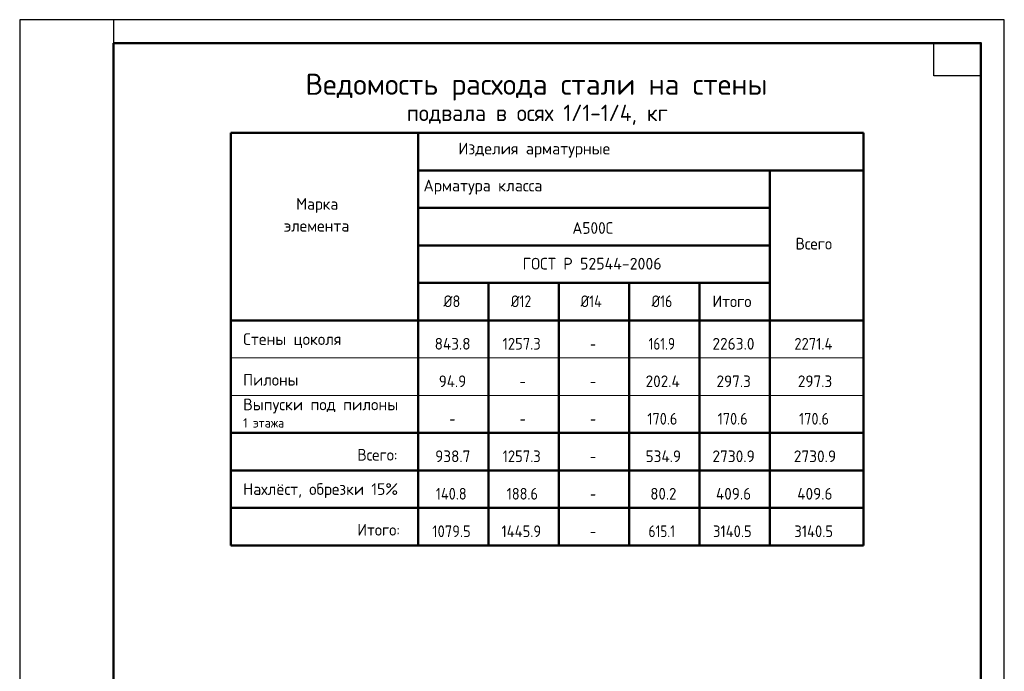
# Model space of a CAD drawing. Header units: millimetres. Extents: x 0 to 21000, y 0 to 29700.
# Tile 2 of 2: x 0 to 21000, y 15797 to 29700. Entities that reach past the tile are written whole.
import ezdxf

# ---------------------------------------------------------------- set-up
doc = ezdxf.new("R2010")
doc.units = ezdxf.units.MM
doc.layers.add('Standard', color=7, linetype='Continuous', lineweight=25)
doc.styles.add('ISOCPEUR', font='txt')

msp = doc.modelspace()

# ---------------------------------------------------------------- linework, layer by layer
at = {"layer": 'Standard', "color": 7, "linetype": 'Continuous', "lineweight": 25, "transparency": 33554687}
msp.add_line((2000, 29200), (2000, 1058), dxfattribs=at)
at = {"layer": 'Standard', "color": 7, "linetype": 'Continuous', "lineweight": 35, "transparency": 33554687}
for p, q in [((20500, 27600), (20500, 20500)), ((20500, 27200), (20500, 20100)), ((8500, 19283), (4500, 19283)), ((18000, 19283), (8500, 19283))]:
    msp.add_line(p, q, dxfattribs=at)
at = {"layer": 'Standard', "color": 7, "linetype": 'Continuous', "lineweight": 50, "transparency": 33554687}
for p, q in [((4500, 27283), (18000, 27283)), ((4500, 27283), (4500, 18483)), ((8500, 27283), (8500, 18483)), ((18000, 27283), (18000, 20883)), ((18000, 27283), (18000, 20883)), ((18000, 27283), (18000, 20883)), ((18000, 27283), (18000, 20883)), ((18000, 27283), (18000, 19283)), ((18000, 27283), (18000, 18483)), ((20500, 27100), (20500, 23200)), ((8500, 26483), (18000, 26483)), ((16000, 26483), (16000, 18483)), ((8500, 25683), (16000, 25683)), ((8500, 25683), (8500, 18483)), ((8500, 24883), (16000, 24883)), ((8500, 24083), (16000, 24083)), ((10000, 24083), (10000, 18483)), ((11500, 24083), (11500, 18483)), ((13000, 24083), (13000, 18483)), ((14500, 24083), (14500, 18483)), ((4500, 23283), (8500, 23283)), ((8500, 23283), (18000, 23283)), ((4500, 20883), (8500, 20883)), ((8500, 20883), (18000, 20883)), ((4500, 20083), (8500, 20083)), ((8500, 20083), (18000, 20083)), ((4500, 19283), (8500, 19283)), ((8500, 19283), (18000, 19283)), ((4500, 18483), (8500, 18483)), ((18000, 18483), (4500, 18483)), ((8500, 18483), (18000, 18483))]:
    msp.add_line(p, q, dxfattribs=at)
at = {"layer": 'Standard', "color": 7, "linetype": 'Continuous', "lineweight": 13, "transparency": 33554687}
for p, q in [((8500, 22483), (4500, 22483)), ((18000, 22483), (8500, 22483)), ((18000, 21683), (4500, 21683))]:
    msp.add_line(p, q, dxfattribs=at)
at = {"layer": 'Standard', "color": 7, "linetype": 'Continuous', "lineweight": 25, "transparency": 33554687}
for points in [[(0, 0), (21000, 0), (21000, 29700), (0, 29700), (0, 0)], [(20500, 29200), (20500, 28500), (19500, 28500), (19500, 29200), (20500, 29200)]]:
    msp.add_lwpolyline(points, close=True, dxfattribs=at)
msp.add_lwpolyline([(21000, 29700), (2000, 29700), (2000, 6000), (21000, 6000), (21000, 29700)], dxfattribs=at)
at = {"layer": 'Standard', "color": 7, "linetype": 'Continuous', "lineweight": 50, "transparency": 33554687}
msp.add_lwpolyline([(2000, 29200), (20500, 29200), (20500, 500), (2000, 500), (2000, 29200)], close=True, dxfattribs=at)

# ---------------------------------------------------------------- texts
at = {"layer": 'Standard', "color": 7, "linetype": 'Continuous', "lineweight": 50, "transparency": 33554687, "attachment_point": 7, "style": 'ISOCPEUR'}
for s, insert, char_height, width in [('\\W0.99;Ведомость расхода стали на стены', (6097, 27975), 450, 10523.7), ('\\W0.95;подвала в осях 1/1-1/4, кг', (8257, 27455), 350, 6131.69)]:
    msp.add_mtext(s, dxfattribs=dict(at, insert=insert, char_height=char_height, width=width))
at = {"layer": 'Standard', "color": 7, "linetype": 'Continuous', "lineweight": 25, "transparency": 33554687, "attachment_point": 7, "style": 'ISOCPEUR'}
for s, insert, char_height, width in [('\\W0.98;Изделия арматурные', (9356, 26758), 250, 3408.53), ('\\W0.98;Арматура класса', (8612, 25969), 250, 2896.62), ('\\W0.95;Марка', (5896, 25578), 250, 1093.33), ('\\W0.97;элемента', (5634, 25178), 250, 1619.96), ('\\W0.95;А500С', (11787, 25130), 250, 1042.91), ('\\W0.95;Всего', (16547, 24796), 250, 992.72), ('\\W0.98;ГОСТ Р 52544-2006', (10725, 24369), 250, 3171.15), ('\\W0.89;Ø8', (9038, 23567), 250, 536.66), ('\\W0.85;Ø12', (10475, 23567), 250, 655.6), ('\\W0.85;Ø14', (11962, 23567), 250, 681.37), ('\\W0.85;Ø16', (13475, 23567), 250, 655.6), ('\\W0.95;Итого', (14775, 23567), 250, 1068.13), ('\\W0.98;Стены цоколя', (4766, 22692), 250, 2295.82), ('\\W0.94;843.8', (8850, 22660), 250, 916.95), ('\\W0.90;1257.3', (10300, 22660), 250, 1011.76), ('\\W0.82;161.9', (13412, 22660), 250, 776.84), ('\\W0.95;2263.0', (14775, 22660), 250, 1067.86), ('\\W0.90;2271.4', (16522, 22660), 250, 1037.13), ('\\W0.78;-', (12162, 22660), 250, 272.01), ('\\W0.96;Пилоны', (4766, 21892), 250, 1218.74), ('\\W0.93;94.9', (8938, 21860), 250, 740.18), ('\\W0.94;202.4', (13350, 21860), 250, 916.96), ('\\W0.94;297.3', (14862, 21860), 250, 891.67), ('\\W0.94;297.3', (16597, 21860), 250, 891.67), ('\\W0.98;Выпуски под пилоны', (4766, 21298), 250, 3271.17), ('\\W0.78;-', (10662, 21860), 250, 272.01), ('\\W0.78;-', (12162, 21860), 250, 272.01), ('\\W0.88;170.6', (13387, 21060), 250, 834.26), ('\\W0.88;170.6', (14887, 21060), 250, 834.26), ('\\W0.88;170.6', (16622, 21060), 250, 834.26), ('\\W0.93;1 этажа', (4766, 20998), 200, 1132.53), ('\\W0.78;-', (9162, 21060), 250, 272.01), ('\\W0.78;-', (10662, 21060), 250, 272.01), ('\\W0.78;-', (12162, 21060), 250, 272.01), ('\\W0.95;Всего:', (7201, 20292), 250, 1068.12), ('\\W0.94;938.7', (8862, 20260), 250, 891.69), ('\\W0.90;1257.3', (10300, 20260), 250, 1011.76), ('\\W0.94;534.9', (13350, 20260), 250, 916.96), ('\\W0.95;2730.9', (14775, 20260), 250, 1067.86), ('\\W0.95;2730.9', (16510, 20260), 250, 1067.86), ('\\W0.97;Нахлёст, обрезки 15%%%', (4766, 19492), 250, 3594.53), ('\\W0.78;-', (12162, 20260), 250, 272.01), ('\\W0.88;140.8', (8875, 19460), 250, 859.76), ('\\W0.88;188.6', (10387, 19460), 250, 834.26), ('\\W0.78;-', (12162, 19460), 250, 272.01), ('\\W0.92;80.2', (13450, 19460), 250, 714.79), ('\\W0.94;409.6', (14850, 19460), 250, 916.96), ('\\W0.94;409.6', (16585, 19460), 250, 916.95), ('\\W0.95;Итого:', (7201, 18692), 250, 1143.46), ('\\W0.90;1079.5', (8800, 18660), 250, 1011.76), ('\\W0.90;1445.9', (10275, 18660), 250, 1062.47), ('\\W0.82;615.1', (13412, 18660), 250, 776.84), ('\\W0.90;3140.5', (14787, 18660), 250, 1037.13), ('\\W0.90;3140.5', (16522, 18660), 250, 1037.13), ('\\W0.78;-', (12162, 18660), 250, 272.01)]:
    msp.add_mtext(s, dxfattribs=dict(at, insert=insert, char_height=char_height, width=width))

doc.saveas('drawing.dxf')
